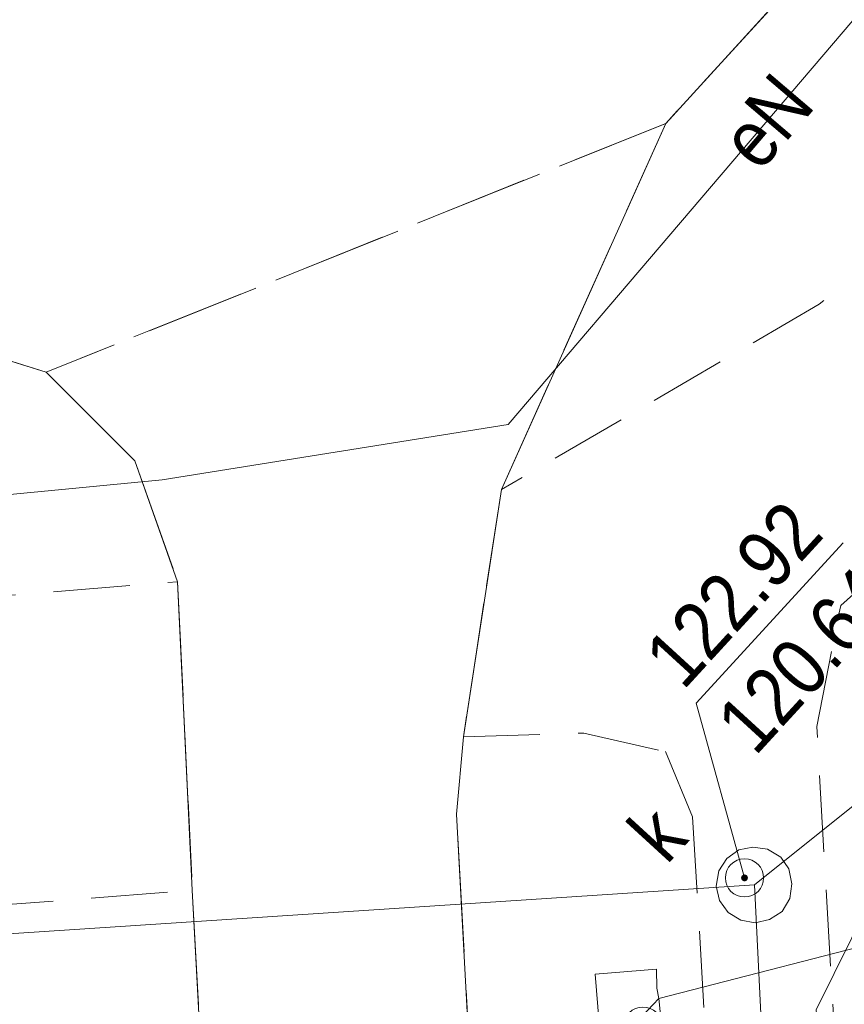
# Model space of a CAD drawing. Header units: metres. Extents: x 0 to 6446955, y 0 to 5658558.
# Tile 171 of 188: x 6441877 to 6441888, y 5654255 to 5654268. Entities that reach past the tile are written whole.
import ezdxf
from ezdxf.enums import TextEntityAlignment as Align

# ---------------------------------------------------------------- set-up
doc = ezdxf.new("R2010")
doc.units = ezdxf.units.M
doc.header["$MEASUREMENT"] = 0
doc.linetypes.add('1.0_0.5', pattern=[1.5, 1, -0.5])
doc.linetypes.add('1.5_0.5', pattern=[2, 1.5, -0.5])
doc.layers.get('0').update_dxf_attribs({"color": 2, "linetype": 'CONTINUOUS', "lineweight": 5})
for name, color, linetype in [('chodnik', 7, 'CONTINUOUS'), ('jezdnia', 7, 'CONTINUOUS'), ('komora podziemna', 7, 'CONTINUOUS'), ('krawężnik', 7, 'CONTINUOUS'), ('przewód elektroenergetyczny podziemny', 7, 'CONTINUOUS'), ('przewód elektroenergetyczny podziemny-Atr1', 7, 'CONTINUOUS'), ('przewód kanalizacyjny', 7, 'CONTINUOUS'), ('przewód telekomunikacyjny podziemny', 7, 'CONTINUOUS'), ('rzedna', 7, 'CONTINUOUS'), ('rzedna-Atr2', 7, 'CONTINUOUS'), ('rzedna-Atr3', 7, 'CONTINUOUS'), ('właz do komory lub kanału - okrągły', 7, 'CONTINUOUS'), ('właz do komory lub kanału - okrągły-Atr17', 7, 'CONTINUOUS')]:
    doc.layers.add(name, color=color, linetype=linetype)
doc.styles.add('MapaZas', font='geodezja.shx', dxfattribs={"width": 0.9})

# ---------------------------------------------------------------- blocks, each defined once
blk = doc.blocks.new('US22')
at = {"color": 0, "linetype": 'Continuous', "lineweight": 13}
blk.add_circle((0, 0), 0.25, dxfattribs=at)
blk = doc.blocks.new('PW01')
at = {"linetype": 'Continuous', "lineweight": 13}
h = blk.add_hatch(color=0, dxfattribs=at)
edge = h.paths.add_edge_path()
edge.add_arc((0, 0), 0.045, 0, 360)

msp = doc.modelspace()

# ---------------------------------------------------------------- linework, layer by layer
at = {"layer": 'chodnik', "color": 7, "linetype": '1.0_0.5', "lineweight": 13}
for points in [[(6441902.288, 5654280.439), (6441898.726, 5654279.687), (6441896.392, 5654274.028), (6441896.305, 5654273.918), (6441892.545, 5654268.494), (6441887.927, 5654264.546), (6441883.766, 5654262.119), (6441883.271, 5654258.884), (6441884.847, 5654258.932), (6441885.913, 5654258.689), (6441886.269, 5654257.834), (6441886.912, 5654246.941), (6441888.592, 5654216.184), (6441888.817, 5654211.832)], [(6441890.47, 5654211.832), (6441890.24, 5654216.221), (6441888.591, 5654246.895), (6441887.894, 5654259.017), (6441888.207, 5654260.602), (6441889.419, 5654261.689), (6441895.614, 5654267.107), (6441899.849, 5654273.791), (6441902.288, 5654280.439)]]:
    msp.add_lwpolyline(points, dxfattribs=at)
at = {"layer": 'chodnik', "color": 7, "linetype": '1.0_0.5', "lineweight": 13, "flags": 128}
msp.add_lwpolyline([(6441870.234, 5654260.164), (6441870.431, 5654256.16), (6441879.722, 5654256.873), (6441879.53, 5654260.913)], close=True, dxfattribs=at)
at = {"layer": 'jezdnia', "color": 7, "linetype": '1.5_0.5', "lineweight": 13, "flags": 128}
msp.add_lwpolyline([(6441906.123, 5654290.758), (6441902.249, 5654290.983), (6441898.951, 5654291.602), (6441896.418, 5654292.878), (6441893.819, 5654295.312), (6441893.001, 5654296.373), (6441891.418, 5654298.879), (6441889.467, 5654301.249), (6441886.142, 5654304.09), (6441884.108, 5654305.925), (6441881.86, 5654308.743), (6441880.987, 5654310.424), (6441879.277, 5654301.834), (6441879.501, 5654301.738), (6441879.738, 5654301.642), (6441879.97, 5654301.539), (6441880.215, 5654301.436), (6441880.446, 5654301.333), (6441880.663, 5654301.216), (6441880.902, 5654301.106), (6441881.119, 5654300.988), (6441881.344, 5654300.863), (6441881.555, 5654300.738), (6441881.78, 5654300.614), (6441882.223, 5654300.343), (6441882.435, 5654300.204), (6441882.646, 5654300.064), (6441882.858, 5654299.925), (6441883.056, 5654299.771), (6441883.274, 5654299.625), (6441883.465, 5654299.463), (6441883.67, 5654299.317), (6441883.861, 5654299.155), (6441884.066, 5654298.994), (6441884.251, 5654298.826), (6441884.449, 5654298.657), (6441884.634, 5654298.488), (6441884.818, 5654298.32), (6441885.003, 5654298.137), (6441885.181, 5654297.96), (6441885.366, 5654297.778), (6441885.537, 5654297.594), (6441885.715, 5654297.404), (6441885.879, 5654297.213), (6441886.043, 5654297.022), (6441886.207, 5654296.831), (6441886.372, 5654296.626), (6441886.536, 5654296.435), (6441886.687, 5654296.229), (6441886.837, 5654296.023), (6441886.988, 5654295.818), (6441887.131, 5654295.619), (6441887.268, 5654295.398), (6441887.412, 5654295.185), (6441887.542, 5654294.971), (6441887.686, 5654294.758), (6441887.816, 5654294.545), (6441887.939, 5654294.309), (6441888.069, 5654294.096), (6441888.178, 5654293.874), (6441888.404, 5654293.41), (6441888.52, 5654293.181), (6441888.622, 5654292.952), (6441888.731, 5654292.716), (6441888.826, 5654292.494), (6441888.915, 5654292.25), (6441889.017, 5654292.021), (6441889.099, 5654291.77), (6441889.275, 5654291.297), (6441889.343, 5654291.045), (6441889.424, 5654290.808), (6441889.492, 5654290.556), (6441889.566, 5654290.311), (6441889.627, 5654290.066), (6441889.68, 5654289.814), (6441889.741, 5654289.569), (6441889.78, 5654289.316), (6441889.834, 5654289.063), (6441889.887, 5654288.811), (6441889.927, 5654288.558), (6441889.959, 5654288.311), (6441889.998, 5654288.058), (6441890.017, 5654287.797), (6441890.049, 5654287.551), (6441890.074, 5654287.297), (6441890.093, 5654287.036), (6441890.104, 5654286.782), (6441890.115, 5654286.528), (6441890.123, 5654286.018), (6441890.121, 5654285.763), (6441890.111, 5654285.501), (6441890.108, 5654285.246), (6441890.098, 5654284.998), (6441890.049, 5654284.486), (6441890.032, 5654284.231), (6441890.008, 5654283.982), (6441889.963, 5654283.725), (6441889.931, 5654283.469), (6441889.9, 5654283.213), (6441889.848, 5654282.963), (6441889.809, 5654282.713), (6441889.749, 5654282.47), (6441889.704, 5654282.213), (6441889.644, 5654281.97), (6441889.577, 5654281.719), (6441889.51, 5654281.469), (6441889.442, 5654281.232), (6441889.376, 5654280.981), (6441889.295, 5654280.73), (6441889.213, 5654280.493), (6441889.132, 5654280.256), (6441889.043, 5654280.011), (6441888.954, 5654279.781), (6441888.859, 5654279.543), (6441888.756, 5654279.298), (6441888.66, 5654279.06), (6441888.55, 5654278.836), (6441888.447, 5654278.605), (6441888.33, 5654278.373), (6441888.219, 5654278.149), (6441888.095, 5654277.924), (6441887.97, 5654277.699), (6441887.853, 5654277.467), (6441887.714, 5654277.256), (6441887.589, 5654277.031), (6441887.45, 5654276.82), (6441887.331, 5654276.63), (6441887.197, 5654276.455), (6441887.085, 5654276.273), (6441886.958, 5654276.09), (6441886.824, 5654275.914), (6441886.691, 5654275.739), (6441886.549, 5654275.57), (6441886.415, 5654275.394), (6441886.282, 5654275.218), (6441886.133, 5654275.056), (6441885.992, 5654274.887), (6441885.843, 5654274.725), (6441885.695, 5654274.548), (6441885.547, 5654274.386), (6441885.391, 5654274.23), (6441885.242, 5654274.082), (6441885.059, 5654273.897), (6441884.883, 5654273.72), (6441884.692, 5654273.555), (6441884.508, 5654273.385), (6441884.318, 5654273.206), (6441884.127, 5654273.042), (6441883.936, 5654272.878), (6441883.73, 5654272.727), (6441883.539, 5654272.563), (6441883.333, 5654272.413), (6441883.128, 5654272.262), (6441882.915, 5654272.118), (6441882.709, 5654271.968), (6441882.503, 5654271.831), (6441882.29, 5654271.687), (6441882.09, 5654271.558), (6441881.862, 5654271.428), (6441881.648, 5654271.298), (6441881.427, 5654271.175), (6441881.2, 5654271.045), (6441880.971, 5654270.928), (6441880.75, 5654270.805), (6441880.528, 5654270.697), (6441880.299, 5654270.595), (6441880.078, 5654270.486), (6441879.834, 5654270.383), (6441879.605, 5654270.281), (6441879.361, 5654270.192), (6441879.139, 5654270.098), (6441878.895, 5654270.009), (6441878.658, 5654269.928), (6441878.414, 5654269.839), (6441878.17, 5654269.765), (6441877.94, 5654269.691), (6441877.695, 5654269.616), (6441877.443, 5654269.549), (6441877.206, 5654269.482), (6441876.96, 5654269.435), (6441876.715, 5654269.375), (6441876.47, 5654269.315), (6441876.21, 5654269.268), (6441875.971, 5654269.229), (6441875.719, 5654269.175), (6441875.458, 5654269.143), (6441875.219, 5654269.104), (6441874.973, 5654269.072), (6441874.712, 5654269.053), (6441874.466, 5654269.021), (6441874.219, 5654269.003), (6441873.95, 5654268.991), (6441873.703, 5654268.973), (6441873.456, 5654268.97), (6441873.187, 5654268.972), (6441872.939, 5654268.968), (6441872.691, 5654268.978), (6441872.429, 5654268.988), (6441872.166, 5654268.998), (6441871.925, 5654269.015), (6441871.662, 5654269.039), (6441871.406, 5654269.056), (6441871.157, 5654269.095), (6441870.665, 5654263.389), (6441872.153, 5654263.993), (6441874.163, 5654263.997), (6441876.166, 5654264.17), (6441877.809, 5654263.655), (6441885.918, 5654266.914), (6441889.004, 5654270.299), (6441892.126, 5654273.975), (6441894.497, 5654276.875), (6441897.255, 5654279.028), (6441898.726, 5654279.687), (6441902.288, 5654280.439), (6441907.473, 5654280.681), (6441907.391, 5654284.783), (6441902.814, 5654284.73), (6441898.865, 5654284.726), (6441896.36, 5654284.715), (6441895.918, 5654284.794), (6441895.715, 5654284.884), (6441895.377, 5654285.181), (6441895.248, 5654285.366), (6441895.168, 5654285.575), (6441895.116, 5654285.799), (6441895.113, 5654286.019), (6441895.146, 5654286.247), (6441895.214, 5654286.455), (6441895.326, 5654286.651), (6441895.467, 5654286.82), (6441896.054, 5654287.15), (6441898.835, 5654287.181), (6441902.818, 5654287.208), (6441907.355, 5654287.216)], close=True, dxfattribs=at)
at = {"layer": 'jezdnia', "color": 7, "linetype": '1.5_0.5', "lineweight": 13}
msp.add_lwpolyline([(6441885.669, 5654211.832), (6441885.431, 5654216.122), (6441883.181, 5654257.868), (6441883.271, 5654258.884), (6441883.766, 5654262.119), (6441885.918, 5654266.914), (6441877.809, 5654263.655), (6441878.971, 5654262.496), (6441879.53, 5654260.913), (6441879.722, 5654256.873), (6441880.192, 5654248.132), (6441878.592, 5654215.673), (6441878.796, 5654211.832)], dxfattribs=at)
at = {"layer": 'komora podziemna', "color": 32, "linetype": 'Continuous', "lineweight": 13, "flags": 128}
msp.add_lwpolyline([(6441886.735, 5654256.581), (6441886.621, 5654256.738), (6441886.578, 5654256.928), (6441886.611, 5654257.127), (6441886.718, 5654257.288), (6441886.875, 5654257.401), (6441887.058, 5654257.437), (6441887.25, 5654257.41), (6441887.425, 5654257.305), (6441887.53, 5654257.154), (6441887.567, 5654256.957), (6441887.54, 5654256.765), (6441887.442, 5654256.598), (6441887.276, 5654256.491), (6441887.087, 5654256.448), (6441886.902, 5654256.482)], close=True, dxfattribs=at)
at = {"layer": 'komora podziemna', "color": 30, "linetype": 'Continuous', "lineweight": 13, "flags": 128}
msp.add_lwpolyline([(6441885.919, 5654254.358), (6441885.44, 5654254.308), (6441885.116, 5654254.28), (6441884.994, 5654255.775), (6441885.798, 5654255.839), (6441885.801, 5654255.591), (6441885.829, 5654255.458), (6441885.916, 5654254.605)], close=True, dxfattribs=at)
at = {"layer": 'krawężnik', "color": 7, "linetype": 'Continuous', "lineweight": 13, "flags": 128}
msp.add_lwpolyline([(6441892.126, 5654273.975), (6441889.004, 5654270.299), (6441885.918, 5654266.914), (6441883.766, 5654262.119), (6441883.271, 5654258.884)], dxfattribs=at)
at = {"layer": 'krawężnik', "color": 7, "linetype": 'Continuous', "lineweight": 13}
for points in [[(6441875.67, 5654211.832), (6441875.463, 5654215.528), (6441870.949, 5654246.33), (6441870.431, 5654256.16), (6441870.234, 5654260.164), (6441870.11, 5654262.176), (6441870.665, 5654263.389), (6441872.153, 5654263.993), (6441874.163, 5654263.997), (6441876.166, 5654264.17), (6441877.809, 5654263.655), (6441878.971, 5654262.496), (6441879.53, 5654260.913), (6441879.722, 5654256.873)], [(6441883.271, 5654258.884), (6441883.181, 5654257.868), (6441885.431, 5654216.122), (6441885.669, 5654211.832)], [(6441879.722, 5654256.873), (6441880.192, 5654248.132), (6441878.592, 5654215.673), (6441878.796, 5654211.832)]]:
    msp.add_lwpolyline(points, dxfattribs=at)
at = {"layer": 'przewód elektroenergetyczny podziemny', "color": 1, "linetype": 'Continuous', "lineweight": 13, "flags": 128}
for points in [[(6441893.373, 5654273.959), (6441890.619, 5654270.908), (6441883.855, 5654262.973), (6441879.329, 5654262.249), (6441875.432, 5654261.872)], [(6441889.571, 5654238.147), (6441887.888, 5654255.308), (6441888.59, 5654256.726), (6441891.697, 5654256.566), (6441907.401, 5654256.762), (6441908.51, 5654257.129), (6441908.961, 5654258.48), (6441908.048, 5654271.966), (6441907.949, 5654273.738)]]:
    msp.add_lwpolyline(points, dxfattribs=at)
at = {"layer": 'przewód kanalizacyjny', "color": 34, "linetype": 'Continuous', "lineweight": 13, "flags": 128}
for points in [[(6441887.08, 5654256.943), (6441906.42, 5654272.439)], [(6441865.498, 5654255.525), (6441887.08, 5654256.943)], [(6441889.266, 5654217.112), (6441887.552, 5654247.345), (6441887.08, 5654256.943)]]:
    msp.add_lwpolyline(points, dxfattribs=at)
at = {"layer": 'przewód telekomunikacyjny podziemny', "color": 30, "linetype": 'Continuous', "lineweight": 13, "flags": 128}
msp.add_lwpolyline([(6441906.764, 5654259.339), (6441906.05, 5654259.166), (6441894.081, 5654258.844), (6441889.146, 5654256.312), (6441885.829, 5654255.458), (6441885.457, 5654255.066)], dxfattribs=at)
at = {"layer": 'rzedna-Atr2', "color": 7, "lineweight": 13, "flags": 128}
msp.add_lwpolyline([(6441886.948, 5654257.036), (6441886.317, 5654259.323), (6441888.24, 5654261.423)], dxfattribs=at)

# ---------------------------------------------------------------- block references
at = {"layer": 'rzedna', "color": 34, "linetype": 'Continuous', "lineweight": 13, "rotation": 47.52228373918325}
msp.add_blockref('PW01', (6441886.948, 5654257.036), dxfattribs=at)
at = {"layer": 'właz do komory lub kanału - okrągły', "color": 7, "linetype": 'Continuous', "lineweight": 13, "rotation": 47.52228373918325}
for p in [(6441886.948, 5654257.036), (6441885.618, 5654255.095)]:
    msp.add_blockref('US22', p, dxfattribs=at)

# ---------------------------------------------------------------- texts
at = {"layer": 'przewód elektroenergetyczny podziemny-Atr1', "color": 1, "lineweight": 13, "style": 'MapaZas', "width": 0.9}
msp.add_text('eN', height=0.75, rotation=49.5553, dxfattribs=at).set_placement((6441887.234, 5654266.943), align=Align.MIDDLE_CENTER)
at = {"layer": 'rzedna-Atr2', "color": 7, "lineweight": 13, "style": 'MapaZas', "width": 0.9}
msp.add_text('122.92', height=0.75, rotation=47.5223, dxfattribs=at).set_placement((6441886.311, 5654259.328), align=Align.BOTTOM_LEFT)
at = {"layer": 'rzedna-Atr3', "color": 7, "lineweight": 13, "style": 'MapaZas', "width": 0.9}
msp.add_text('120.64', height=0.75, rotation=47.5223, dxfattribs=at).set_placement((6441887.252, 5654258.466), align=Align.BOTTOM_LEFT)
at = {"layer": 'właz do komory lub kanału - okrągły-Atr17', "color": 7, "lineweight": 13, "style": 'MapaZas', "width": 0.9}
msp.add_text('k', height=0.75, rotation=47.5223, dxfattribs=at).set_placement((6441885.929, 5654257.196))

doc.saveas('drawing.dxf')
